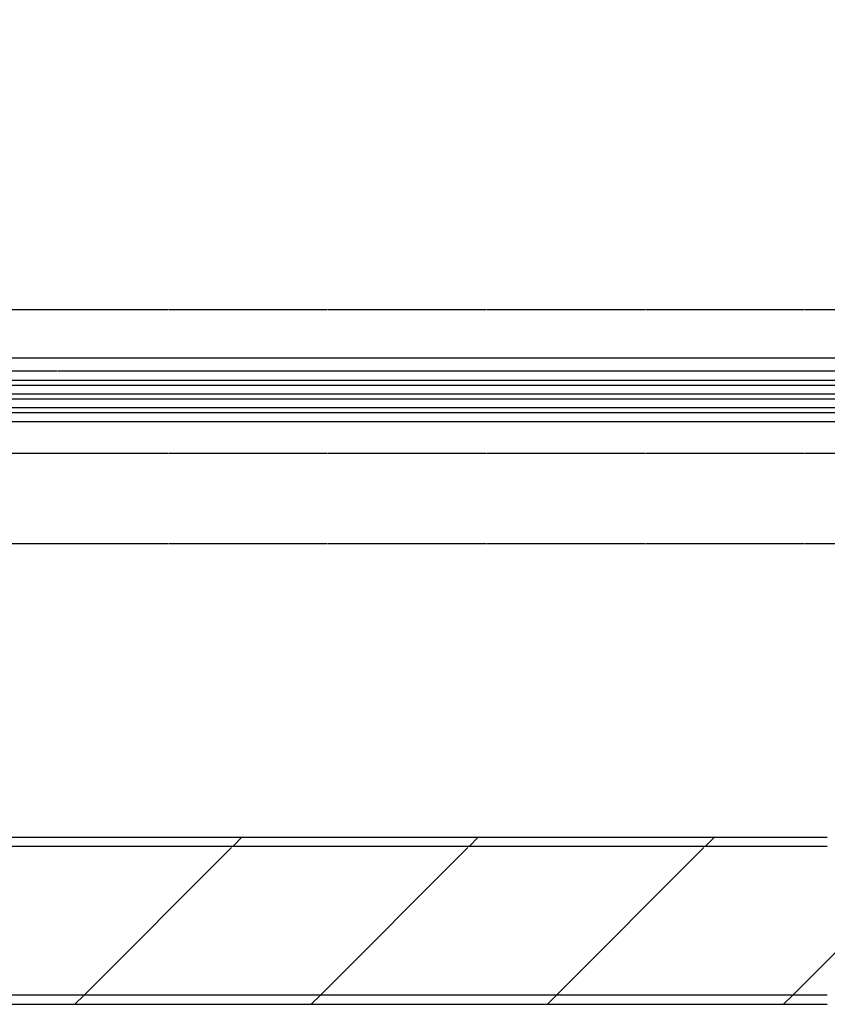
# Model space of a CAD drawing. Header units: millimetres. Extents: x -4577 to 1032787, y -66234 to 201209.
# Tile 116 of 256: x 3976 to 4217, y -8934 to -8639. Entities that reach past the tile are written whole.
import ezdxf

# ---------------------------------------------------------------- set-up
doc = ezdxf.new("R2010")
doc.units = ezdxf.units.MM
doc.linetypes.add('510_5_2OG_ELT_1004$0$11-07-22_DS_2OG$0$AUSGEZOGEN', pattern=[0])
doc.linetypes.add('510_5_2OG_ELT_1004$0$11-07-22_DS_2OG$0$VERDECKT2_S15', pattern=[0.025, 0, -0.025])
doc.layers.add('510_5_2OG_ELT_1004$0$11-07-22_DS_2OG$0$Nichttragende_Bauteile', color=8, linetype='510_5_2OG_ELT_1004$0$11-07-22_DS_2OG$0$AUSGEZOGEN')
doc.layers.add('510_5_2OG_ELT_1004$0$11-07-22_DS_2OG$0$STANDARD', color=8, linetype='510_5_2OG_ELT_1004$0$11-07-22_DS_2OG$0$AUSGEZOGEN')
pattern_1 = [(45, (1895.8, -66891.69), (-70.71068, 70.71068), []), (45, (1860.44, -66856.34), (-70.71068, 70.71068), [])]

# ---------------------------------------------------------------- blocks, each defined once
blk = doc.blocks.new('510_5_2OG_ELT_1004')
at = {"layer": '510_5_2OG_ELT_1004$0$11-07-22_DS_2OG$0$STANDARD', "linetype": 'Continuous'}
h = blk.add_hatch(dxfattribs=at)
h.set_pattern_fill('SCHRAFFUR_8', color=256, scale=1000, style=0, pattern_type=2)
h.set_pattern_definition(pattern_1)
h.paths.add_polyline_path([(3968.82, -8883.93), (3986.67, -8883.93), (3986.67, -8884.98), (3985.75, -8884.98), (3985.75, -8886.38), (3986.67, -8886.38), (3986.67, -8886.67), (3968.82, -8886.67), (3968.82, -8886.38), (3969.75, -8886.38), (3969.75, -8884.98), (3968.82, -8884.98)], flags=0)
h = blk.add_hatch(dxfattribs=at)
h.set_pattern_fill('SCHRAFFUR_8', color=256, scale=1000, style=0, pattern_type=2)
h.set_pattern_definition(pattern_1)
h.paths.add_polyline_path([(3986.67, -8883.93), (4217.3, -8883.93), (4217.3, -8886.67), (3986.67, -8886.67), (3986.67, -8886.38), (3985.75, -8886.38), (3985.75, -8884.98), (3986.67, -8884.98)], flags=0)
h = blk.add_hatch(dxfattribs=at)
h.set_pattern_fill('SCHRAFFUR_8', color=256, scale=1000, style=0, pattern_type=2)
h.set_pattern_definition(pattern_1)
h.paths.add_polyline_path([(4355.29, -8887.05), (3762.4, -8887.05), (3762.4, -8931.18), (4355.29, -8931.18)], flags=0)
h = blk.add_hatch(dxfattribs=at)
h.set_pattern_fill('SCHRAFFUR_8', color=256, scale=1000, style=0, pattern_type=2)
h.set_pattern_definition(pattern_1)
h.paths.add_polyline_path([(3986.67, -8933.93), (4217.3, -8933.93), (4217.3, -8931.18), (3986.67, -8931.18), (3986.67, -8931.48), (3985.75, -8931.48), (3985.75, -8932.88), (3986.67, -8932.88)], flags=0)
at = {"layer": '510_5_2OG_ELT_1004$0$11-07-22_DS_2OG$0$Nichttragende_Bauteile', "linetype": '510_5_2OG_ELT_1004$0$11-07-22_DS_2OG$0$VERDECKT2_S15'}
for p, q in [((3848.42, -8726.03), (4888.49, -8726.03)), ((3849.58, -8740.53), (4888.49, -8740.53)), ((3833.92, -8747.15), (4888.49, -8747.15)), ((3833.92, -8748.65), (4888.49, -8748.65)), ((3833.92, -8751.25), (4888.49, -8751.25)), ((3833.92, -8752.75), (4888.49, -8752.75)), ((3833.92, -8755.35), (4888.49, -8755.35)), ((3833.92, -8756.85), (4888.49, -8756.85)), ((3848.42, -8769.03), (4888.49, -8769.03)), ((3848.42, -8796.03), (4888.49, -8796.03))]:
    blk.add_line(p, q, dxfattribs=at)
blk.add_lwpolyline([(4888.49, -8744.5), (3833.92, -8744.5), (3833.92, -8759.5), (4888.49, -8759.5)], dxfattribs=at)
at = {"layer": '510_5_2OG_ELT_1004$0$11-07-22_DS_2OG$0$STANDARD', "linetype": '510_5_2OG_ELT_1004$0$11-07-22_DS_2OG$0$AUSGEZOGEN'}
for p, q in [((4217.3, -8886.67), (3762.42, -8886.67)), ((4217.3, -8931.18), (3762.42, -8931.18))]:
    blk.add_line(p, q, dxfattribs=at)
for points in [[(3762.42, -8886.58), (3763.13, -8883.93), (3765.36, -8883.93), (4217.3, -8883.93)], [(3762.42, -8931.27), (3763.13, -8933.93), (3765.36, -8933.93), (4217.3, -8933.93)]]:
    blk.add_lwpolyline(points, dxfattribs=at)
at = {"layer": '510_5_2OG_ELT_1004$0$11-07-22_DS_2OG$0$STANDARD', "linetype": '510_5_2OG_ELT_1004$0$11-07-22_DS_2OG$0$VERDECKT2_S15'}
blk.add_arc((3763.13, -8883.93), 614.34, 0, 90.06569, dxfattribs=at)

msp = doc.modelspace()

# ---------------------------------------------------------------- block references
msp.add_blockref('510_5_2OG_ELT_1004', (0, -0.05))

doc.saveas('drawing.dxf')
